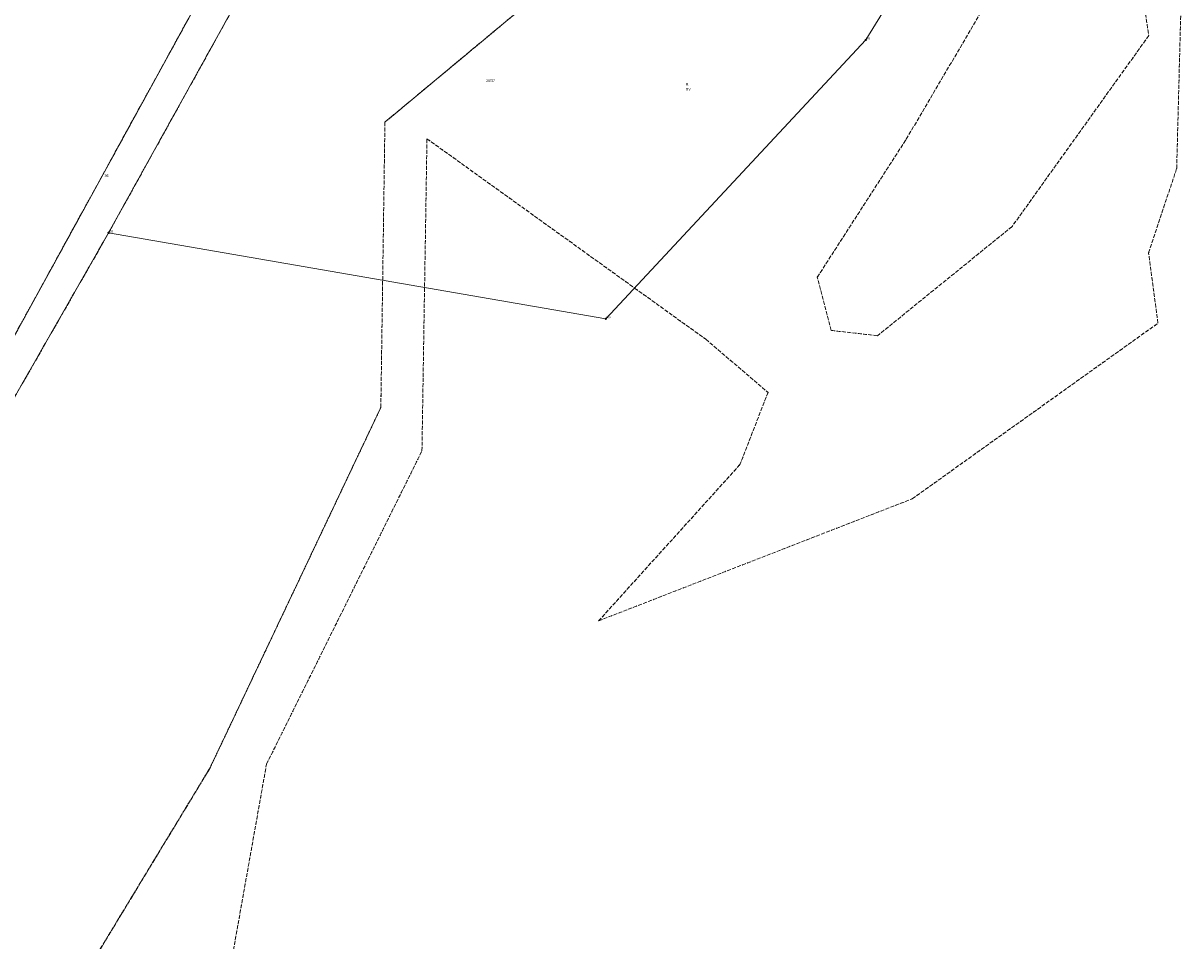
# Model space of a CAD drawing. Header units: metres. Extents: x 5590113 to 5596324, y 5910954 to 5916249.
# Tile 111 of 256: x 5592348 to 5592784, y 5913316 to 5913662. Entities that reach past the tile are written whole.
import ezdxf
from ezdxf.enums import TextEntityAlignment as Align

# ---------------------------------------------------------------- set-up
doc = ezdxf.new("R2010")
doc.units = ezdxf.units.M
for name, pattern in [('219-500', [0]), ('egkk-500', [2, 1.5, -0.5]), ('egug-500', [1, 0.5, -0.5])]:
    doc.linetypes.add(name, pattern=pattern)
doc.layers.get('0').update_dxf_attribs({"color": 2, "lineweight": 5})
doc.styles.get("Standard").update_dxf_attribs({"font": 'Working1250', "width": 0.75})

# ---------------------------------------------------------------- blocks, each defined once
blk = doc.blocks.new('202')
at = {"color": 0, "linetype": 'Continuous', "lineweight": 0}
blk.add_circle((0, 0), 0.25, dxfattribs=at)

msp = doc.modelspace()

# ---------------------------------------------------------------- linework, layer by layer
at = {"layer": '217-kontur klasyfikacyjny', "color": 92, "linetype": 'egkk-500', "lineweight": 18, "flags": 128}
for points in [[(5592510.87, 5913818.84), (5592380.19, 5913583.16)], [(5592340.41, 5913536.58), (5592484.85, 5913799.79)], [(5592759, 5913742.87), (5592772.26, 5913657.57)], [(5592484.36, 5913624.93), (5592595.4, 5913717.31)], [(5592595.4, 5913717.31), (5592484.36, 5913624.93)], [(5592680.85, 5913618.51), (5592709.32, 5913666.89)], [(5592782.77, 5913607.49), (5592784.34, 5913667.32)], [(5592772.26, 5913657.57), (5592720.72, 5913585.57)], [(5592482.82, 5913517.41), (5592484.36, 5913624.93)], [(5592484.36, 5913624.93), (5592482.82, 5913517.41)], [(5592498.31, 5913501.01), (5592500.2, 5913618.68)], [(5592500.2, 5913618.68), (5592578.44, 5913562.41)], [(5592647.33, 5913566.51), (5592680.85, 5913618.51)], [(5592772.18, 5913575.63), (5592782.77, 5913607.49)], [(5592380.19, 5913583.16), (5592152.55, 5913185.34)], [(5592720.72, 5913585.57), (5592670.01, 5913544.44)], [(5592775.72, 5913549.15), (5592772.18, 5913575.63)], [(5592652.54, 5913546.43), (5592647.33, 5913566.51)], [(5592578.44, 5913562.41), (5592605.28, 5913543.11)], [(5592683.1, 5913482.97), (5592775.72, 5913549.15)], [(5592670.01, 5913544.44), (5592652.54, 5913546.43)], [(5592605.28, 5913543.11), (5592628.74, 5913523.09)], [(5592628.74, 5913523.09), (5592618.18, 5913495.87)], [(5592418.34, 5913381.39), (5592482.82, 5913517.41)], [(5592482.82, 5913517.41), (5592418.34, 5913381.39)], [(5592439.73, 5913382.97), (5592498.31, 5913501.01)], [(5592618.18, 5913495.87), (5592564.91, 5913436.99)], [(5592564.91, 5913436.99), (5592683.1, 5913482.97)], [(5592413.25, 5913234.13), (5592439.73, 5913382.97)], [(5592158.14, 5912952.27), (5592418.34, 5913381.39)], [(5592418.34, 5913381.39), (5592158.14, 5912952.27)]]:
    msp.add_lwpolyline(points, dxfattribs=at)
at = {"layer": '218-kontur użytku gruntowego', "color": 3, "linetype": 'egug-500', "lineweight": 18, "flags": 128}
for points in [[(5592380.19, 5913583.16), (5592510.87, 5913818.84)], [(5592510.87, 5913818.84), (5592380.19, 5913583.16)], [(5592340.41, 5913536.58), (5592484.85, 5913799.79)], [(5592484.85, 5913799.79), (5592340.41, 5913536.58)], [(5592759, 5913742.87), (5592772.26, 5913657.57)], [(5592484.36, 5913624.93), (5592595.4, 5913717.31)], [(5592595.4, 5913717.31), (5592484.36, 5913624.93)], [(5592680.85, 5913618.51), (5592709.32, 5913666.89)], [(5592782.77, 5913607.49), (5592784.34, 5913667.32)], [(5592772.26, 5913657.57), (5592720.72, 5913585.57)], [(5592482.82, 5913517.41), (5592484.36, 5913624.93)], [(5592484.36, 5913624.93), (5592482.82, 5913517.41)], [(5592498.31, 5913501.01), (5592500.2, 5913618.68)], [(5592500.2, 5913618.68), (5592578.44, 5913562.41)], [(5592647.33, 5913566.51), (5592680.85, 5913618.51)], [(5592772.18, 5913575.63), (5592782.77, 5913607.49)], [(5592152.55, 5913185.34), (5592380.19, 5913583.16)], [(5592380.19, 5913583.16), (5592152.55, 5913185.34)], [(5592720.72, 5913585.57), (5592670.01, 5913544.44)], [(5592775.72, 5913549.15), (5592772.18, 5913575.63)], [(5592652.54, 5913546.43), (5592647.33, 5913566.51)], [(5592578.44, 5913562.41), (5592605.28, 5913543.11)], [(5592683.1, 5913482.97), (5592775.72, 5913549.15)], [(5592670.01, 5913544.44), (5592652.54, 5913546.43)], [(5592605.28, 5913543.11), (5592628.74, 5913523.09)], [(5592628.74, 5913523.09), (5592618.18, 5913495.87)], [(5592418.34, 5913381.39), (5592482.82, 5913517.41)], [(5592482.82, 5913517.41), (5592418.34, 5913381.39)], [(5592439.73, 5913382.97), (5592498.31, 5913501.01)], [(5592618.18, 5913495.87), (5592564.91, 5913436.99)], [(5592564.91, 5913436.99), (5592683.1, 5913482.97)], [(5592413.25, 5913234.13), (5592439.73, 5913382.97)], [(5592158.14, 5912952.27), (5592418.34, 5913381.39)], [(5592418.34, 5913381.39), (5592158.14, 5912952.27)]]:
    msp.add_lwpolyline(points, dxfattribs=at)
at = {"layer": '219-działka ewidencyjna', "color": 7, "linetype": '219-500', "lineweight": 18, "flags": 128}
for points in [[(5592510.87, 5913818.84), (5592380.19, 5913583.16)], [(5592484.85, 5913799.79), (5592340.41, 5913536.58)], [(5592753.2, 5913797.91), (5592665.58, 5913655.95)], [(5592665.58, 5913655.95), (5592567.65, 5913550.83)], [(5592380.19, 5913583.16), (5592152.55, 5913185.34)], [(5592567.65, 5913550.83), (5592380.19, 5913583.16)]]:
    msp.add_lwpolyline(points, dxfattribs=at)

# ---------------------------------------------------------------- block references
at = {"layer": '202-punkt graniczny', "color": 7, "linetype": 'CONTINUOUS', "lineweight": 18}
for p in [(5592665.58, 5913655.95), (5592380.19, 5913583.16), (5592567.65, 5913550.83)]:
    msp.add_blockref('202', p, dxfattribs=at)

# ---------------------------------------------------------------- texts
at = {"layer": '202-punkt graniczny-Atr103', "color": 7, "width": 0.9}
for s, p in [('293', (5592665.58, 5913655.95)), ('293', (5592665.58, 5913655.95)), ('458', (5592380.19, 5913583.16)), ('458', (5592380.19, 5913583.16)), ('366', (5592567.65, 5913550.83)), ('366', (5592567.65, 5913550.83))]:
    msp.add_text(s, height=0.75, dxfattribs=at).set_placement(p, align=Align.BOTTOM_LEFT)
at = {"layer": '209-oznaczenie konturu klasyfikacyjnego', "color": 92, "linetype": 'CONTINUOUS', "lineweight": 18, "width": 0.79}
msp.add_text('RV', height=1, dxfattribs=at).set_placement((5592597.77, 5913637.82), align=Align.TOP_LEFT)
at = {"layer": '210-oznaczenie konturu użytku gruntowego', "color": 3, "linetype": 'CONTINUOUS', "lineweight": 18, "width": 0.79}
msp.add_text('R', height=1, dxfattribs=at).set_placement((5592597.77, 5913638.72))
at = {"layer": '211-numer działki ewidencyjnej', "color": 7, "linetype": 'CONTINUOUS', "lineweight": 18, "width": 0.79}
msp.add_text('20/37', height=1, dxfattribs=at).set_placement((5592522.53, 5913641.09), align=Align.TOP_LEFT)
msp.add_text('36', height=1, dxfattribs=at).set_placement((5592378.7, 5913604.26))

doc.saveas('drawing.dxf')
